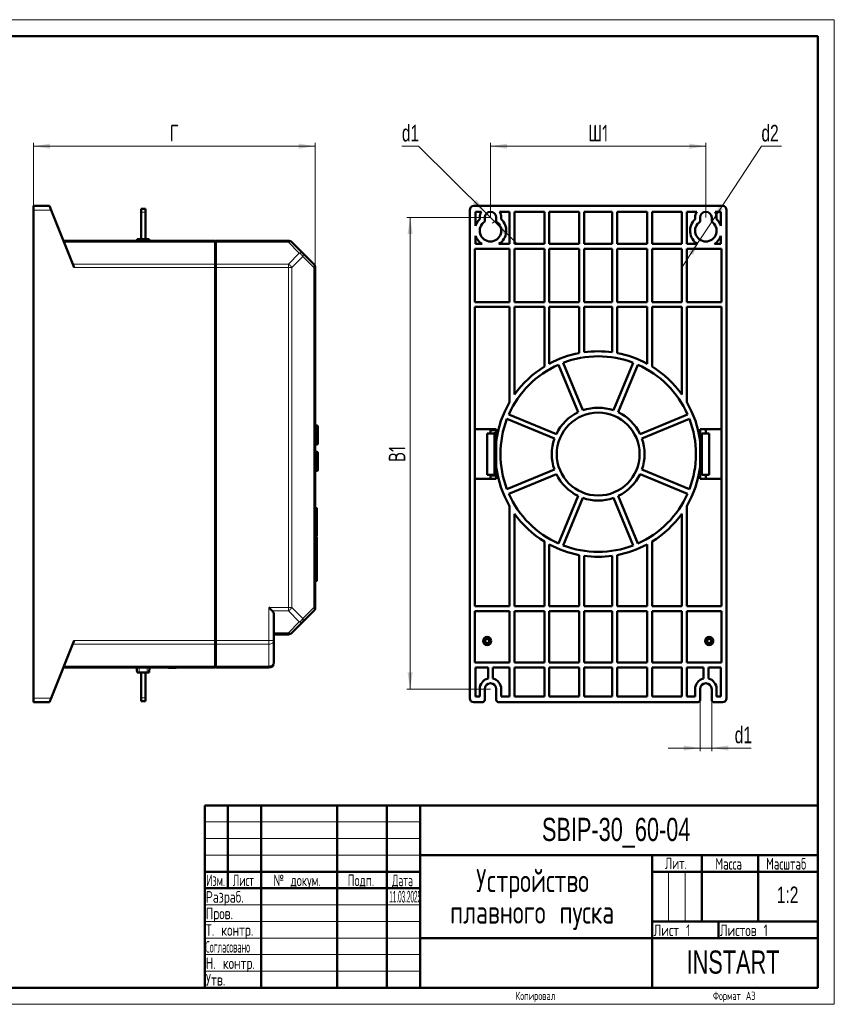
# Model space of a CAD drawing. Header units: millimetres. Extents: x 0 to 420, y 0 to 297.
# Tile 16 of 16: x 174 to 420, y 0 to 297. Entities that reach past the tile are written whole.
import ezdxf

# ---------------------------------------------------------------- set-up
doc = ezdxf.new("R2010")
doc.units = ezdxf.units.MM
doc.styles.add('SLDTEXTSTYLE0', font='TXT', dxfattribs={"width": 0.7, "bigfont": 'bigfont'})
doc.styles.add('SLDTEXTSTYLE1', font='TXT', dxfattribs={"width": 0.7})
doc.styles.add('SLDTEXTSTYLE2', font='TXT', dxfattribs={"width": 0.579176, "bigfont": 'bigfont'})
doc.styles.add('SLDTEXTSTYLE3', font='TXT', dxfattribs={"width": 0.646923, "bigfont": 'bigfont'})
doc.styles.add('SLDTEXTSTYLE4', font='TXT', dxfattribs={"width": 0.570891, "bigfont": 'bigfont'})
doc.styles.add('SLDTEXTSTYLE5', font='TXT', dxfattribs={"width": 0.585996, "bigfont": 'bigfont'})
doc.styles.add('SLDTEXTSTYLE6', font='TXT', dxfattribs={"width": 0.326651})
doc.styles.add('SLDTEXTSTYLE7', font='TXT', dxfattribs={"width": 0.485474, "bigfont": 'bigfont'})
doc.dimstyles.new('SLDDIMSTYLE0', dxfattribs={"dimtxt": 5, "dimasz": 5, "dimexe": 0, "dimexo": 0.0625, "dimgap": 1.25, "dimtad": 2, "dimdec": 1, "dimlfac": 2, "dimrnd": 1e-09, "dimzin": 12, "dimdsep": 46, "dimtxsty": 'SLDTEXTSTYLE1', "dimsah": 1, "dimcen": 0.09, "dimadec": 0, "dimazin": 3, "dimtfac": 1, "dimtdec": 3, "dimtofl": 0, "dimtmove": 0, "dimatfit": 3, "dimfxl": 0, "dimfrac": 2, "dimtolj": 1, "dimtzin": 12, "dimarcsym": 0})
doc.dimstyles.new('SLDDIMSTYLE1', dxfattribs={"dimtxt": 5, "dimasz": 5, "dimexe": 0, "dimexo": 0.0625, "dimgap": 1.25, "dimtad": 0, "dimtih": 1, "dimtoh": 1, "dimdec": 1, "dimlfac": 2, "dimrnd": 1e-09, "dimzin": 12, "dimdsep": 46, "dimtxsty": 'SLDTEXTSTYLE1', "dimsah": 1, "dimcen": 0, "dimadec": 0, "dimazin": 3, "dimtfac": 1, "dimtdec": 3, "dimtmove": 0, "dimatfit": 3, "dimfxl": 0, "dimfrac": 2, "dimtolj": 1, "dimtzin": 12, "dimarcsym": 0})
doc.dimstyles.new('SLDDIMSTYLE2', dxfattribs={"dimtxt": 5, "dimasz": 5, "dimexe": 0, "dimexo": 0.0625, "dimgap": 1.25, "dimtad": 0, "dimtih": 1, "dimtoh": 1, "dimdec": 1, "dimlfac": 2, "dimrnd": 1e-09, "dimzin": 12, "dimdsep": 46, "dimtxsty": 'SLDTEXTSTYLE1', "dimsah": 1, "dimcen": 0, "dimadec": 0, "dimazin": 3, "dimtfac": 1, "dimtdec": 3, "dimtmove": 0, "dimatfit": 3, "dimfxl": 0, "dimfrac": 2, "dimtolj": 1, "dimtzin": 12, "dimarcsym": 0})
doc.dimstyles.new('SLDDIMSTYLE3', dxfattribs={"dimtxt": 5, "dimasz": 5, "dimexe": 0, "dimexo": 0.0625, "dimgap": 1.25, "dimtad": 2, "dimdec": 1, "dimlfac": 2, "dimrnd": 1e-09, "dimzin": 12, "dimdsep": 46, "dimtxsty": 'SLDTEXTSTYLE1', "dimsah": 1, "dimcen": 0.09, "dimadec": 0, "dimazin": 3, "dimtfac": 1, "dimtdec": 3, "dimtmove": 0, "dimatfit": 0, "dimfxl": 0, "dimfrac": 2, "dimtolj": 1, "dimtzin": 12, "dimarcsym": 0})

# ---------------------------------------------------------------- blocks, each defined once
blk = doc.blocks.new('SW_NOTE_0')
at = {"color": 0, "linetype": 'Continuous', "lineweight": 0, "char_height": 7, "attachment_point": 2, "style": 'SLDTEXTSTYLE0'}
for s, insert in [('Уcтройство', (21.44, 9)), ('плавного пуска', (21.31, -0.5))]:
    blk.add_mtext(s, dxfattribs=dict(at, insert=insert))
blk = doc.blocks.new('_D_2')
at = {"color": 7, "linetype": 'Continuous', "lineweight": 0}
for p, q in [((178.35, 240.85), (178.35, 259.84)), ((178.35, 258.84), (263.35, 258.84)), ((263.35, 222.23), (263.35, 259.84))]:
    blk.add_line(p, q, dxfattribs=at)
at = {"color": 7, "linetype": 'Continuous', "lineweight": 18}
for points in [[(178.35, 258.84), (183.35, 258.07), (183.35, 259.61)], [(263.35, 258.84), (258.35, 259.61), (258.35, 258.07)]]:
    blk.add_solid(points, dxfattribs=at)
at = {"color": 7, "linetype": 'Continuous', "lineweight": 18, "insert": (219.43, 265.29), "char_height": 5, "attachment_point": 1, "style": 'SLDTEXTSTYLE0'}
blk.add_mtext('Г', dxfattribs=at)
blk = doc.blocks.new('_D_3')
at = {"color": 7, "linetype": 'Continuous', "lineweight": 0}
for p, q in [((294.47, 258.84), (289.5, 258.84)), ((314.99, 238.57), (294.47, 258.84)), ((317.48, 236.11), (314.99, 238.57)), ((317.48, 236.11), (324.32, 229.35))]:
    blk.add_line(p, q, dxfattribs=at)
at = {"color": 7, "linetype": 'Continuous', "lineweight": 18}
blk.add_arc((316.24, 237.34), 1.75, 285.6064, 359.6726, dxfattribs=at)
for points in [[(314.99, 238.57), (311.98, 242.63), (310.89, 241.54)], [(317.48, 236.11), (320.5, 232.05), (321.58, 233.15)]]:
    blk.add_solid(points, dxfattribs=at)
at = {"color": 7, "linetype": 'Continuous', "lineweight": 18, "insert": (289.5, 265.29), "char_height": 5, "attachment_point": 1, "style": 'SLDTEXTSTYLE1'}
blk.add_mtext('d1', dxfattribs=at)
blk = doc.blocks.new('_D_4')
at = {"color": 7, "linetype": 'Continuous', "lineweight": 0}
for p, q in [((383.02, 236.06), (398, 258.84)), ((398, 258.84), (404.05, 258.84)), ((379.45, 230.63), (383.02, 236.06)), ((379.45, 230.63), (374.17, 222.59))]:
    blk.add_line(p, q, dxfattribs=at)
at = {"color": 7, "linetype": 'Continuous', "lineweight": 18}
for points in [[(383.02, 236.06), (386.41, 239.81), (385.13, 240.66)], [(379.45, 230.63), (376.06, 226.87), (377.35, 226.03)]]:
    blk.add_solid(points, dxfattribs=at)
at = {"color": 7, "linetype": 'Continuous', "lineweight": 18, "insert": (398, 265.29), "char_height": 5, "attachment_point": 1, "style": 'SLDTEXTSTYLE1'}
blk.add_mtext('d2', dxfattribs=at)
blk = doc.blocks.new('_D_5')
at = {"color": 7, "linetype": 'Continuous', "lineweight": 0}
for p, q in [((316.24, 237.35), (316.24, 259.84)), ((316.24, 258.84), (381.24, 258.84)), ((381.24, 237.35), (381.24, 259.84))]:
    blk.add_line(p, q, dxfattribs=at)
at = {"color": 7, "linetype": 'Continuous', "lineweight": 18}
for points in [[(316.24, 258.84), (321.24, 258.07), (321.24, 259.61)], [(381.24, 258.84), (376.24, 259.61), (376.24, 258.07)]]:
    blk.add_solid(points, dxfattribs=at)
at = {"color": 7, "linetype": 'Continuous', "lineweight": 18, "insert": (345.72, 265.29), "char_height": 5, "attachment_point": 1, "style": 'SLDTEXTSTYLE0'}
blk.add_mtext('Ш1', dxfattribs=at)
blk = doc.blocks.new('_D_6')
at = {"color": 7, "linetype": 'Continuous', "lineweight": 0}
for p, q in [((316.23, 237.34), (290.99, 237.34)), ((291.99, 237.34), (291.99, 95.09)), ((316.23, 95.09), (290.99, 95.09))]:
    blk.add_line(p, q, dxfattribs=at)
at = {"color": 7, "linetype": 'Continuous', "lineweight": 18}
for points in [[(291.99, 237.34), (291.22, 232.34), (292.75, 232.34)], [(291.99, 95.09), (292.75, 100.09), (291.22, 100.09)]]:
    blk.add_solid(points, dxfattribs=at)
at = {"color": 7, "linetype": 'Continuous', "lineweight": 18, "insert": (285.54, 163.55), "char_height": 5, "attachment_point": 1, "rotation": 90, "style": 'SLDTEXTSTYLE0'}
blk.add_mtext('В1', dxfattribs=at)
blk = doc.blocks.new('_D_7')
at = {"color": 7, "linetype": 'Continuous', "lineweight": 0}
for p, q in [((379.49, 91.83), (379.49, 76.31)), ((382.99, 91.83), (382.99, 76.31)), ((379.49, 77.31), (369.87, 77.31)), ((379.49, 77.31), (382.99, 77.31)), ((382.99, 77.31), (394.91, 77.31))]:
    blk.add_line(p, q, dxfattribs=at)
at = {"color": 7, "linetype": 'Continuous', "lineweight": 18}
for points in [[(379.49, 77.31), (374.49, 78.08), (374.49, 76.54)], [(382.99, 77.31), (387.99, 76.54), (387.99, 78.08)]]:
    blk.add_solid(points, dxfattribs=at)
at = {"color": 7, "linetype": 'Continuous', "lineweight": 18, "insert": (389.94, 83.75), "char_height": 5, "attachment_point": 1, "style": 'SLDTEXTSTYLE1'}
blk.add_mtext('d1', dxfattribs=at)

msp = doc.modelspace()

# ---------------------------------------------------------------- linework, layer by layer
at = {"color": 7, "linetype": 'Continuous', "lineweight": 18}
for p, q in [((0, 297), (420, 297)), ((420, 297), (420, 0)), ((230, 55), (295, 55)), ((230, 50), (295, 50)), ((230, 45), (295, 45)), ((370, 40), (370, 25)), ((375, 40), (375, 25)), ((230, 30), (295, 30)), ((230, 25), (295, 25)), ((230, 20), (295, 20)), ((230, 15), (295, 15)), ((230, 10), (295, 10)), ((0, 0), (420, 0))]:
    msp.add_line(p, q, dxfattribs=at)
at = {"color": 7, "linetype": 'Continuous', "lineweight": 50}
for p, q in [((415, 292), (20, 292)), ((415, 5), (415, 292)), ((178.353, 240.842), (183.103, 240.842)), ((178.353, 239.592), (178.353, 240.842)), ((183.609, 239.592), (183.103, 240.842)), ((386.237, 240.842), (311.237, 240.842)), ((178.353, 92.342), (178.353, 239.592)), ((190.64, 222.22), (183.609, 239.592)), ((212.103, 239.967), (210.853, 239.967)), ((210.853, 239.967), (210.853, 238.967)), ((210.853, 238.967), (210.853, 230.842)), ((212.103, 238.967), (212.103, 239.967)), ((212.103, 230.842), (212.103, 238.967)), ((309.987, 239.592), (309.987, 92.342)), ((311.737, 239.057), (313.476, 239.057)), ((311.737, 234.862), (311.737, 239.057)), ((318.997, 239.057), (321.987, 239.057)), ((321.987, 239.057), (321.987, 229.342)), ((323.487, 229.342), (323.487, 239.057)), ((323.487, 239.057), (332.487, 239.057)), ((332.487, 239.057), (332.487, 229.342)), ((333.987, 229.342), (333.987, 239.057)), ((333.987, 239.057), (342.987, 239.057)), ((342.987, 239.057), (342.987, 229.342)), ((344.487, 229.342), (344.487, 239.057)), ((344.487, 239.057), (352.987, 239.057)), ((352.987, 239.057), (352.987, 229.342)), ((354.487, 229.342), (354.487, 239.057)), ((354.487, 239.057), (363.487, 239.057)), ((363.487, 239.057), (363.487, 229.342)), ((364.987, 239.057), (373.987, 239.057)), ((364.987, 229.342), (364.987, 239.057)), ((373.987, 239.057), (373.987, 229.342)), ((375.487, 229.342), (375.487, 239.057)), ((375.487, 239.057), (378.476, 239.057)), ((383.997, 239.057), (385.737, 239.057)), ((385.737, 239.057), (385.737, 234.862)), ((387.487, 92.342), (387.487, 239.592)), ((312.987, 237.342), (312.987, 236.806)), ((314.487, 236.08), (314.487, 237.342)), ((317.987, 237.342), (317.987, 236.08)), ((319.487, 236.806), (319.487, 237.342)), ((377.987, 237.342), (377.987, 236.806)), ((379.487, 236.08), (379.487, 237.342)), ((382.987, 237.342), (382.987, 236.08)), ((384.487, 236.806), (384.487, 237.342)), ((311.737, 229.342), (311.737, 231.821)), ((385.737, 231.821), (385.737, 229.342)), ((233.153, 230.342), (187.353, 230.342)), ((209.584, 230.842), (209.54, 230.342)), ((210.203, 230.842), (209.584, 230.842)), ((212.603, 230.842), (210.203, 230.842)), ((213.222, 230.842), (212.603, 230.842)), ((213.265, 230.342), (213.222, 230.842)), ((233.153, 230.342), (233.153, 229.902)), ((233.353, 230.142), (233.153, 230.142)), ((233.153, 229.902), (233.153, 223.281)), ((233.353, 230.342), (255.231, 230.342)), ((233.353, 229.902), (233.353, 223.281)), ((256.292, 229.902), (259.603, 226.592)), ((313.675, 229.342), (311.737, 229.342)), ((321.987, 229.342), (318.798, 229.342)), ((332.487, 229.342), (323.487, 229.342)), ((342.987, 229.342), (333.987, 229.342)), ((352.987, 229.342), (344.487, 229.342)), ((363.487, 229.342), (354.487, 229.342)), ((373.987, 229.342), (364.987, 229.342)), ((378.675, 229.342), (375.487, 229.342)), ((385.737, 229.342), (383.798, 229.342)), ((259.603, 226.592), (262.913, 223.281)), ((311.487, 211.842), (311.487, 227.842)), ((311.487, 227.842), (321.987, 227.842)), ((321.987, 227.842), (321.987, 211.842)), ((323.487, 227.842), (332.487, 227.842)), ((323.487, 211.842), (323.487, 227.842)), ((332.487, 227.842), (332.487, 211.842)), ((333.987, 211.842), (333.987, 227.842)), ((333.987, 227.842), (342.987, 227.842)), ((342.987, 227.842), (342.987, 211.842)), ((344.487, 211.842), (344.487, 227.842)), ((344.487, 227.842), (352.987, 227.842)), ((352.987, 227.842), (352.987, 211.842)), ((354.487, 211.842), (354.487, 227.842)), ((354.487, 227.842), (363.487, 227.842)), ((363.487, 227.842), (363.487, 211.842)), ((364.987, 211.842), (364.987, 227.842)), ((364.987, 227.842), (373.987, 227.842)), ((373.987, 227.842), (373.987, 211.842)), ((375.487, 227.842), (385.987, 227.842)), ((375.487, 211.842), (375.487, 227.842)), ((385.987, 227.842), (385.987, 211.842)), ((233.153, 223.281), (233.153, 222.22)), ((233.353, 223.139), (233.353, 222.22)), ((233.153, 109.713), (233.153, 222.22)), ((233.353, 222.22), (233.353, 109.713)), ((263.353, 222.22), (263.353, 119.713)), ((263.358, 212.117), (263.353, 212.117)), ((321.987, 211.842), (311.487, 211.842)), ((332.487, 211.842), (323.487, 211.842)), ((342.987, 211.842), (333.987, 211.842)), ((352.987, 211.842), (344.487, 211.842)), ((363.487, 211.842), (354.487, 211.842)), ((373.987, 211.842), (364.987, 211.842)), ((385.987, 211.842), (375.487, 211.842)), ((263.353, 208.681), (263.358, 208.681)), ((263.358, 209.742), (263.358, 208.681)), ((311.487, 120.092), (311.487, 210.342)), ((311.487, 210.342), (321.987, 210.342)), ((321.987, 210.342), (321.987, 181.633)), ((323.487, 183.951), (323.487, 210.342)), ((323.487, 210.342), (332.487, 210.342)), ((332.487, 210.342), (332.487, 192.366)), ((333.987, 193.233), (333.987, 210.342)), ((333.987, 210.342), (342.987, 210.342)), ((342.987, 210.342), (342.987, 196.429)), ((344.487, 210.342), (352.987, 210.342)), ((344.487, 196.674), (344.487, 210.342)), ((352.987, 210.342), (352.987, 196.674)), ((354.487, 196.429), (354.487, 210.342)), ((354.487, 210.342), (363.487, 210.342)), ((363.487, 210.342), (363.487, 193.233)), ((364.987, 210.342), (373.987, 210.342)), ((364.987, 192.366), (364.987, 210.342)), ((373.987, 210.342), (373.987, 183.951)), ((375.487, 181.633), (375.487, 210.342)), ((375.487, 210.342), (385.987, 210.342)), ((385.987, 120.092), (385.987, 210.342)), ((263.358, 201.942), (263.353, 201.942)), ((263.358, 201.942), (263.358, 200.942)), ((263.358, 200.942), (263.358, 191.345)), ((344.08, 179.169), (338.144, 193.499)), ((359.329, 193.499), (353.394, 179.169)), ((263.358, 190.994), (263.358, 186.942)), ((336.758, 192.925), (342.694, 178.595)), ((354.78, 178.595), (360.715, 192.925)), ((263.353, 185.942), (263.358, 185.942)), ((263.358, 186.942), (263.358, 185.942)), ((321.204, 176.559), (335.534, 170.624)), ((336.108, 172.009), (321.778, 177.945)), ((375.695, 177.945), (361.365, 172.009)), ((361.939, 170.624), (376.269, 176.559)), ((263.866, 174.61), (263.353, 174.637)), ((317.987, 173.467), (311.487, 173.467)), ((316.237, 173.467), (316.237, 172.217)), ((317.604, 173.192), (316.237, 173.192)), ((316.237, 172.277), (316.307, 172.277)), ((316.247, 172.217), (316.307, 172.277)), ((316.307, 172.277), (316.307, 172.217)), ((317.257, 172.217), (317.257, 172.277)), ((317.317, 172.217), (317.257, 172.277)), ((317.257, 172.277), (317.577, 172.277)), ((317.502, 172.202), (317.577, 172.277)), ((317.577, 172.277), (317.577, 171.957)), ((317.604, 173.467), (317.604, 173.192)), ((317.727, 173.192), (317.604, 173.192)), ((317.727, 173.192), (317.727, 173.467)), ((317.727, 173.192), (317.987, 173.192)), ((317.987, 169.896), (317.987, 173.467)), ((379.487, 173.467), (385.987, 173.467)), ((379.487, 169.896), (379.487, 173.467)), ((381.237, 173.467), (381.237, 172.217)), ((264.103, 172.142), (264.153, 172.142)), ((264.103, 171.242), (264.153, 171.242)), ((315.237, 159.717), (315.237, 172.217)), ((315.237, 172.217), (317.487, 172.217)), ((317.487, 159.717), (317.487, 172.217)), ((317.502, 172.202), (317.487, 172.202)), ((317.487, 172.032), (317.502, 172.032)), ((317.577, 171.957), (317.487, 171.957)), ((317.987, 171.007), (317.487, 171.007)), ((317.487, 170.667), (317.987, 170.667)), ((317.502, 172.032), (317.502, 172.202)), ((317.577, 171.957), (317.502, 172.032)), ((317.987, 162.037), (317.987, 169.896)), ((379.487, 162.038), (379.487, 169.896)), ((379.987, 172.217), (382.237, 172.217)), ((379.987, 159.717), (379.987, 172.217)), ((382.237, 159.717), (382.237, 172.217)), ((263.353, 168.846), (263.866, 168.873)), ((263.866, 166.61), (263.353, 166.637)), ((317.604, 167.967), (317.487, 167.967)), ((317.604, 167.592), (317.487, 167.592)), ((317.487, 166.677), (317.577, 166.677)), ((317.502, 166.602), (317.487, 166.602)), ((317.487, 166.432), (317.502, 166.432)), ((317.577, 166.357), (317.487, 166.357)), ((317.502, 166.602), (317.577, 166.677)), ((317.502, 166.432), (317.502, 166.602)), ((317.577, 166.357), (317.502, 166.432)), ((317.577, 166.677), (317.577, 166.357)), ((317.604, 167.967), (317.604, 167.592)), ((317.727, 167.967), (317.604, 167.967)), ((317.727, 167.592), (317.604, 167.592)), ((317.727, 167.592), (317.727, 167.967)), ((317.727, 167.967), (317.987, 167.967)), ((317.727, 167.592), (317.987, 167.592)), ((317.987, 165.407), (317.487, 165.407)), ((317.487, 165.067), (317.987, 165.067)), ((263.353, 160.846), (263.866, 160.873)), ((317.604, 162.367), (317.487, 162.367)), ((317.604, 161.992), (317.487, 161.992)), ((317.487, 161.077), (317.577, 161.077)), ((317.502, 161.002), (317.487, 161.002)), ((317.487, 160.832), (317.502, 160.832)), ((317.577, 160.757), (317.487, 160.757)), ((317.502, 161.002), (317.577, 161.077)), ((317.502, 160.832), (317.502, 161.002)), ((317.577, 160.757), (317.502, 160.832)), ((317.577, 161.077), (317.577, 160.757)), ((317.604, 162.367), (317.604, 161.992)), ((317.727, 162.367), (317.604, 162.367)), ((317.727, 161.992), (317.604, 161.992)), ((317.727, 161.992), (317.727, 162.367)), ((317.727, 162.367), (317.987, 162.367)), ((317.727, 161.992), (317.987, 161.992)), ((317.987, 158.467), (317.987, 162.037)), ((335.534, 161.31), (321.204, 155.374)), ((376.269, 155.374), (361.939, 161.31)), ((379.487, 158.467), (379.487, 162.038)), ((263.358, 159.302), (263.353, 159.302)), ((263.358, 159.302), (263.358, 158.242)), ((311.487, 158.467), (317.987, 158.467)), ((315.237, 159.717), (317.487, 159.717)), ((316.237, 159.717), (316.237, 158.467)), ((316.237, 159.467), (317.987, 159.467)), ((317.987, 159.807), (317.487, 159.807)), ((321.778, 153.988), (336.108, 159.924)), ((361.365, 159.924), (375.695, 153.988)), ((385.987, 158.467), (379.487, 158.467)), ((379.987, 159.717), (382.237, 159.717)), ((381.237, 159.717), (381.237, 158.467)), ((263.353, 155.867), (263.358, 155.867)), ((342.694, 153.338), (336.758, 139.008)), ((338.144, 138.434), (344.08, 152.764)), ((353.394, 152.764), (359.329, 138.434)), ((360.715, 139.008), (354.78, 153.338)), ((263.853, 149.67), (263.353, 149.67)), ((321.987, 150.3), (321.987, 120.092)), ((375.487, 120.092), (375.487, 150.3)), ((323.487, 120.092), (323.487, 147.982)), ((373.987, 147.982), (373.987, 120.092)), ((263.853, 141.042), (263.353, 141.042)), ((332.487, 139.567), (332.487, 120.092)), ((333.987, 120.092), (333.987, 138.701)), ((363.487, 138.701), (363.487, 120.092)), ((364.987, 120.092), (364.987, 139.567)), ((342.987, 135.504), (342.987, 120.092)), ((344.487, 120.092), (344.487, 135.259)), ((352.987, 135.259), (352.987, 120.092)), ((354.487, 120.092), (354.487, 135.504)), ((263.853, 133.429), (263.353, 133.429)), ((263.353, 127.761), (263.853, 127.761)), ((321.987, 120.092), (311.487, 120.092)), ((332.487, 120.092), (323.487, 120.092)), ((342.987, 120.092), (333.987, 120.092)), ((352.987, 120.092), (344.487, 120.092)), ((363.487, 120.092), (354.487, 120.092)), ((373.987, 120.092), (364.987, 120.092)), ((385.987, 120.092), (375.487, 120.092)), ((250.853, 117.592), (250.853, 109.713)), ((262.913, 118.652), (259.603, 115.342)), ((311.487, 103.092), (311.487, 118.592)), ((311.487, 118.592), (321.987, 118.592)), ((321.987, 118.592), (321.987, 103.092)), ((323.487, 103.092), (323.487, 118.592)), ((323.487, 118.592), (332.487, 118.592)), ((332.487, 118.592), (332.487, 103.092)), ((333.987, 103.092), (333.987, 118.592)), ((333.987, 118.592), (342.987, 118.592)), ((342.987, 118.592), (342.987, 103.092)), ((344.487, 118.592), (352.987, 118.592)), ((344.487, 103.092), (344.487, 118.592)), ((352.987, 118.592), (352.987, 103.092)), ((354.487, 118.592), (363.487, 118.592)), ((354.487, 103.092), (354.487, 118.592)), ((363.487, 118.592), (363.487, 103.092)), ((364.987, 103.092), (364.987, 118.592)), ((364.987, 118.592), (373.987, 118.592)), ((373.987, 118.592), (373.987, 103.092)), ((375.487, 103.092), (375.487, 118.592)), ((375.487, 118.592), (385.987, 118.592)), ((385.987, 118.592), (385.987, 103.092)), ((259.603, 115.342), (256.292, 112.031)), ((255.231, 111.592), (250.853, 111.592)), ((183.609, 92.342), (190.64, 109.713)), ((233.153, 109.713), (233.153, 108.652)), ((233.153, 108.652), (233.153, 102.031)), ((233.353, 109.713), (233.353, 108.794)), ((233.353, 102.031), (233.353, 108.652)), ((250.853, 109.713), (250.853, 103.092)), ((233.153, 101.592), (187.353, 101.592)), ((209.453, 101.592), (209.584, 100.092)), ((213.222, 100.092), (213.353, 101.592)), ((217.301, 101.592), (217.301, 101.542)), ((219.051, 101.542), (221.353, 101.542)), ((221.353, 101.592), (221.353, 101.542)), ((233.153, 102.031), (233.153, 101.592)), ((233.353, 101.792), (233.153, 101.792)), ((233.353, 101.592), (249.353, 101.592)), ((321.987, 103.092), (311.487, 103.092)), ((311.737, 92.876), (311.737, 101.592)), ((311.737, 101.592), (315.487, 101.592)), ((315.487, 101.592), (315.487, 98.254)), ((316.987, 98.254), (316.987, 101.592)), ((316.987, 101.592), (321.987, 101.592)), ((321.987, 101.592), (321.987, 92.876)), ((332.487, 103.092), (323.487, 103.092)), ((323.487, 92.876), (323.487, 101.592)), ((323.487, 101.592), (332.487, 101.592)), ((332.487, 101.592), (332.487, 92.876)), ((342.987, 103.092), (333.987, 103.092)), ((333.987, 92.876), (333.987, 101.592)), ((333.987, 101.592), (342.987, 101.592)), ((342.987, 101.592), (342.987, 92.876)), ((352.987, 103.092), (344.487, 103.092)), ((344.487, 92.876), (344.487, 101.592)), ((344.487, 101.592), (352.987, 101.592)), ((352.987, 101.592), (352.987, 92.876)), ((363.487, 103.092), (354.487, 103.092)), ((354.487, 101.592), (363.487, 101.592)), ((354.487, 92.876), (354.487, 101.592)), ((363.487, 101.592), (363.487, 92.876)), ((373.987, 103.092), (364.987, 103.092)), ((364.987, 101.592), (373.987, 101.592)), ((364.987, 92.876), (364.987, 101.592)), ((373.987, 101.592), (373.987, 92.876)), ((385.987, 103.092), (375.487, 103.092)), ((375.487, 101.592), (380.487, 101.592)), ((375.487, 92.876), (375.487, 101.592)), ((380.487, 101.592), (380.487, 98.254)), ((381.987, 101.592), (385.737, 101.592)), ((381.987, 98.254), (381.987, 101.592)), ((385.737, 101.592), (385.737, 92.876)), ((209.584, 100.092), (210.203, 100.092)), ((210.203, 100.092), (212.603, 100.092)), ((210.853, 100.092), (210.853, 92.467)), ((212.103, 100.092), (212.103, 92.467)), ((212.603, 100.092), (213.222, 100.092)), ((312.987, 95.092), (312.987, 92.876)), ((314.487, 91.842), (314.487, 95.092)), ((317.987, 95.092), (317.987, 91.842)), ((319.487, 92.876), (319.487, 95.092)), ((377.987, 95.092), (377.987, 92.876)), ((379.487, 91.842), (379.487, 95.092)), ((382.987, 95.092), (382.987, 91.842)), ((384.487, 92.876), (384.487, 95.092)), ((178.353, 91.092), (178.353, 92.342)), ((183.103, 91.092), (183.609, 92.342)), ((210.853, 92.467), (210.853, 91.467)), ((212.103, 92.467), (212.103, 91.467)), ((312.987, 92.876), (311.737, 92.876)), ((321.987, 92.876), (319.487, 92.876)), ((332.487, 92.876), (323.487, 92.876)), ((342.987, 92.876), (333.987, 92.876)), ((352.987, 92.876), (344.487, 92.876)), ((363.487, 92.876), (354.487, 92.876)), ((373.987, 92.876), (364.987, 92.876)), ((377.987, 92.876), (375.487, 92.876)), ((385.737, 92.876), (384.487, 92.876)), ((178.353, 91.092), (183.103, 91.092)), ((212.103, 91.467), (210.853, 91.467)), ((311.237, 91.092), (313.737, 91.092)), ((318.737, 91.092), (378.737, 91.092)), ((383.737, 91.092), (386.237, 91.092)), ((230, 60), (415, 60)), ((230, 60), (230, 5)), ((237, 35), (237, 60)), ((247, 60), (247, 5)), ((270, 60), (270, 5)), ((285, 60), (285, 5)), ((295, 60), (295, 5)), ((295, 45), (415, 45)), ((365, 45), (365, 5)), ((380, 45), (380, 25)), ((397, 45), (397, 25)), ((230, 40), (295, 40)), ((365, 40), (415, 40)), ((230, 35), (295, 35)), ((365, 25), (415, 25)), ((385, 25), (385, 20)), ((295, 20), (415, 20)), ((20, 5), (415, 5))]:
    msp.add_line(p, q, dxfattribs=at)
at = {"color": 9, "linetype": 'Continuous', "lineweight": 18}
for p, q in [((178.353, 239.592), (183.609, 239.592)), ((212.103, 238.967), (210.853, 238.967)), ((233.153, 229.902), (187.531, 229.902)), ((210.203, 230.342), (210.203, 230.842)), ((212.603, 230.342), (212.603, 230.842)), ((233.353, 229.761), (233.153, 229.761)), ((255.231, 229.902), (233.353, 229.902)), ((255.231, 229.902), (258.542, 226.592)), ((258.542, 226.592), (255.231, 223.281)), ((233.153, 223.281), (190.211, 223.281)), ((233.353, 223.139), (233.153, 223.139)), ((233.353, 223.281), (255.231, 223.281)), ((259.603, 225.531), (256.292, 222.22)), ((262.913, 222.22), (259.603, 225.531)), ((233.153, 222.22), (190.64, 222.22)), ((233.353, 222.22), (233.153, 222.22)), ((255.231, 222.22), (233.353, 222.22)), ((255.231, 222.22), (255.231, 119.713)), ((256.292, 222.22), (255.231, 222.22)), ((256.292, 222.22), (256.292, 119.713)), ((262.913, 222.22), (262.913, 119.713)), ((263.353, 209.742), (263.358, 209.742)), ((263.353, 200.942), (263.358, 200.942)), ((263.358, 186.942), (263.353, 186.942)), ((263.866, 168.873), (263.866, 174.61)), ((263.866, 163.742), (263.866, 166.61)), ((263.866, 160.873), (263.866, 163.742)), ((263.358, 158.242), (263.353, 158.242)), ((263.853, 130.047), (263.353, 130.047)), ((249.353, 119.713), (255.231, 119.713)), ((249.353, 109.713), (249.353, 119.713)), ((255.231, 119.713), (256.292, 119.713)), ((256.292, 119.713), (259.603, 116.402)), ((259.603, 116.402), (262.913, 119.713)), ((255.231, 118.652), (250.413, 118.652)), ((255.231, 118.652), (258.542, 115.342)), ((258.542, 115.342), (255.231, 112.031)), ((255.231, 112.031), (250.853, 112.031)), ((190.211, 108.652), (233.153, 108.652)), ((190.64, 109.713), (233.153, 109.713)), ((233.353, 109.713), (233.153, 109.713)), ((233.153, 108.794), (233.353, 108.794)), ((233.353, 109.713), (249.353, 109.713)), ((233.353, 108.652), (249.353, 108.652)), ((249.353, 109.713), (250.853, 109.713)), ((249.353, 108.652), (249.353, 102.031)), ((187.531, 102.031), (233.153, 102.031)), ((210.203, 101.592), (210.203, 100.092)), ((212.603, 101.592), (212.603, 100.092)), ((219.051, 101.592), (219.051, 101.542)), ((233.353, 102.172), (233.153, 102.172)), ((233.353, 102.031), (249.353, 102.031)), ((178.353, 92.342), (183.609, 92.342)), ((212.103, 92.467), (210.853, 92.467))]:
    msp.add_line(p, q, dxfattribs=at)
at = {"color": 7, "linetype": 'Continuous', "lineweight": 50}
for centre, radius in [((348.737, 165.967), 12.5), ((315.237, 109.592), 1.25), ((315.237, 109.592), 1.125), ((315.237, 109.592), 1), ((315.237, 109.592), 0.775), ((315.237, 109.592), 0.625), ((382.237, 109.592), 1.25), ((382.237, 109.592), 1.125), ((382.237, 109.592), 1), ((382.237, 109.592), 0.775), ((382.237, 109.592), 0.625)]:
    msp.add_circle(centre, radius, dxfattribs=at)
for centre, radius, start, end in [((311.237, 239.592), 1.25, 90, 180), ((386.237, 239.592), 1.25, 0, 90), ((316.237, 237.342), 3.25, 148.14869, 180), ((316.237, 237.342), 1.75, 0, 180), ((316.237, 237.342), 3.25, 0, 31.85131), ((381.237, 237.342), 3.25, 148.14869, 180), ((381.237, 237.342), 1.75, 0, 180), ((381.237, 237.342), 3.25, 0, 31.85131), ((316.237, 233.342), 4.75, 133.17355, 161.32828), ((316.237, 233.342), 3.25, 122.57897, 57.42103), ((316.237, 233.342), 4.75, 302.6369, 46.82645), ((381.237, 233.342), 4.75, 133.17355, 237.3631), ((381.237, 233.342), 3.25, 122.57897, 57.42103), ((381.237, 233.342), 4.75, 18.67172, 46.82645), ((316.237, 233.342), 4.75, 198.67172, 237.3631), ((381.237, 233.342), 4.75, 302.6369, 341.32828), ((255.231, 228.842), 1.5, 45, 90), ((261.853, 222.22), 1.5, 0, 45), ((348.737, 165.967), 31, 100.68934, 118.41187), ((348.737, 165.967), 31, 82.12011, 97.87988), ((348.737, 165.967), 31, 61.58813, 79.31065), ((348.737, 165.967), 29.5, 68.95683, 111.04317), ((348.737, 165.967), 29.5, 113.95683, 156.04317), ((348.737, 165.967), 31, 121.61397, 144.53954), ((348.737, 165.967), 29.5, 23.95683, 66.04317), ((348.737, 165.967), 31, 35.46045, 58.38603), ((348.737, 165.967), 31, 149.64413, 172.71852), ((348.737, 165.967), 31, 7.28146, 30.35586), ((348.737, 165.967), 14, 115.57089, 154.42911), ((348.737, 165.967), 14, 70.57089, 109.42911), ((348.737, 165.967), 14, 25.57089, 64.42911), ((348.737, 165.967), 29.5, 158.95683, 201.04317), ((348.737, 165.967), 29.5, 338.95683, 21.04317), ((263.853, 174.36), 0.25, 0, 87), ((348.737, 165.967), 14, 160.57089, 199.42911), ((348.737, 165.967), 14, 340.57089, 19.42911), ((263.853, 169.123), 0.25, 273, 0), ((263.853, 166.36), 0.25, 0, 87), ((379.737, 168.842), 0.375, 48.18951, 131.81014), ((379.737, 168.842), 0.375, 228.18986, 311.81049), ((263.853, 161.123), 0.25, 273, 0), ((348.737, 165.967), 31, 187.28148, 210.35587), ((348.737, 165.967), 31, 329.64414, 352.71854), ((348.737, 165.967), 14, 205.57089, 244.42911), ((348.737, 165.967), 14, 295.57089, 334.42911), ((348.737, 165.967), 29.5, 203.95683, 246.04317), ((348.737, 165.967), 14, 250.57089, 289.42911), ((348.737, 165.967), 29.5, 293.95683, 336.04317), ((348.737, 165.967), 31, 215.46046, 238.38603), ((348.737, 165.967), 31, 301.61397, 324.53955), ((348.737, 165.967), 31, 241.58813, 259.31066), ((348.737, 165.967), 29.5, 248.95683, 291.04317), ((348.737, 165.967), 31, 280.68935, 298.41187), ((348.737, 165.967), 31, 262.12012, 277.87989), ((261.853, 119.713), 1.5, 315, 360), ((255.231, 113.092), 1.5, 270, 315.00001), ((249.353, 103.092), 1.5, 270, 360), ((316.237, 95.092), 3.25, 103.34236, 180), ((316.237, 95.092), 3.25, 0, 76.65764), ((381.237, 95.092), 3.25, 103.34236, 180), ((381.237, 95.092), 3.25, 0, 76.65764), ((316.237, 95.092), 1.75, 0, 180), ((381.237, 95.092), 1.75, 0, 180), ((311.237, 92.342), 1.25, 180, 270), ((386.237, 92.342), 1.25, 270, 0), ((313.737, 91.842), 0.75, 270, 0), ((318.737, 91.842), 0.75, 180, 270), ((378.737, 91.842), 0.75, 270, 0), ((383.737, 91.842), 0.75, 180, 270)]:
    msp.add_arc(centre, radius, start, end, dxfattribs=at)
at = {"color": 9, "linetype": 'Continuous', "lineweight": 18}
for centre, radius, start, end in [((258.841, 226.061), 0.928, 325.14306, 34.85694), ((257.413, 117.531), 2.463, 297.27378, 332.72622)]:
    msp.add_arc(centre, radius, start, end, dxfattribs=at)
at = {"color": 7, "linetype": 'Continuous', "lineweight": 50}
for points in [[(233.353, 229.902), (233.353, 229.968), (233.353, 230.099), (233.353, 230.235), (233.353, 230.325), (233.353, 230.336), (233.353, 230.342)], [(233.353, 223.281), (233.353, 223.207), (233.353, 223.061), (233.353, 222.797), (233.353, 222.515), (233.353, 222.318), (233.353, 222.22)], [(233.353, 109.713), (233.353, 109.615), (233.353, 109.418), (233.353, 109.136), (233.353, 108.872), (233.353, 108.726), (233.353, 108.652)], [(233.353, 101.592), (233.353, 101.597), (233.353, 101.608), (233.353, 101.698), (233.353, 101.834), (233.353, 101.965), (233.353, 102.031)]]:
    msp.add_open_spline(points, degree=3, dxfattribs=at)
at = {"color": 9, "linetype": 'Continuous', "lineweight": 18}
for points in [[(255.231, 229.902), (255.231, 229.968), (255.231, 230.099), (255.231, 230.235), (255.231, 230.325), (255.231, 230.336), (255.231, 230.342)], [(256.292, 229.902), (256.232, 229.949), (256.111, 230.042), (255.85, 230.079), (255.552, 230.042), (255.338, 229.949), (255.231, 229.902)], [(258.542, 226.592), (258.649, 226.638), (258.863, 226.731), (259.161, 226.768), (259.421, 226.731), (259.542, 226.638), (259.603, 226.592)], [(259.603, 225.531), (259.542, 225.638), (259.421, 225.852), (259.161, 226.149), (258.863, 226.41), (258.649, 226.531), (258.542, 226.592)], [(255.231, 222.22), (255.231, 222.318), (255.231, 222.515), (255.231, 222.797), (255.231, 223.061), (255.231, 223.207), (255.231, 223.281)], [(255.231, 223.281), (255.338, 223.22), (255.552, 223.099), (255.85, 222.839), (256.111, 222.541), (256.232, 222.327), (256.292, 222.22)], [(262.913, 222.22), (262.96, 222.327), (263.053, 222.541), (263.09, 222.839), (263.053, 223.099), (262.96, 223.22), (262.913, 223.281)], [(263.353, 222.22), (263.347, 222.22), (263.336, 222.22), (263.246, 222.22), (263.11, 222.22), (262.979, 222.22), (262.913, 222.22)], [(255.231, 118.652), (255.231, 118.726), (255.231, 118.872), (255.231, 119.136), (255.231, 119.418), (255.231, 119.615), (255.231, 119.713)], [(256.292, 119.713), (256.232, 119.606), (256.111, 119.392), (255.85, 119.094), (255.552, 118.834), (255.338, 118.713), (255.231, 118.652)], [(262.913, 118.652), (262.96, 118.713), (263.053, 118.834), (263.09, 119.094), (263.053, 119.392), (262.96, 119.606), (262.913, 119.713)], [(262.913, 119.713), (262.979, 119.713), (263.11, 119.713), (263.246, 119.713), (263.336, 119.713), (263.347, 119.713), (263.353, 119.713)], [(259.603, 116.402), (259.649, 116.295), (259.742, 116.081), (259.779, 115.784), (259.742, 115.523), (259.649, 115.402), (259.603, 115.342)], [(259.603, 115.342), (259.542, 115.295), (259.421, 115.202), (259.161, 115.165), (258.863, 115.202), (258.649, 115.295), (258.542, 115.342)], [(255.231, 112.031), (255.338, 111.984), (255.552, 111.891), (255.85, 111.854), (256.111, 111.891), (256.232, 111.984), (256.292, 112.031)], [(255.231, 111.592), (255.231, 111.597), (255.231, 111.608), (255.231, 111.698), (255.231, 111.834), (255.231, 111.965), (255.231, 112.031)], [(249.353, 108.652), (249.353, 108.726), (249.353, 108.872), (249.353, 109.136), (249.353, 109.418), (249.353, 109.615), (249.353, 109.713)], [(250.853, 109.713), (250.83, 109.574), (250.785, 109.296), (250.438, 108.945), (249.942, 108.7), (249.549, 108.668), (249.353, 108.652)], [(249.353, 102.031), (249.549, 102.047), (249.942, 102.079), (250.438, 102.324), (250.785, 102.675), (250.83, 102.953), (250.853, 103.092)], [(249.353, 101.592), (249.353, 101.597), (249.353, 101.608), (249.353, 101.698), (249.353, 101.834), (249.353, 101.965), (249.353, 102.031)]]:
    msp.add_open_spline(points, degree=3, dxfattribs=at)
at = {"color": 7, "linetype": 'Continuous', "lineweight": 50}
for points, knots in [([(264.103, 171.742), (264.103, 172.071), (264.103, 172.578), (264.103, 173.187), (264.103, 173.607), (264.103, 173.945), (264.103, 174.271), (264.103, 174.325), (264.103, 174.36)], [0, 0, 0, 0, 0.2394568, 0.3683607, 0.5, 0.6316393, 0.7605432, 1, 1, 1, 1]), ([(264.103, 169.123), (264.103, 169.158), (264.103, 169.212), (264.103, 169.538), (264.103, 169.876), (264.103, 170.296), (264.103, 170.905), (264.103, 171.412), (264.103, 171.742)], [0, 0, 0, 0, 0.2394568, 0.3683607, 0.5, 0.6316393, 0.7605432, 1, 1, 1, 1]), ([(264.103, 163.742), (264.103, 164.071), (264.103, 164.578), (264.103, 165.187), (264.103, 165.607), (264.103, 165.945), (264.103, 166.271), (264.103, 166.325), (264.103, 166.36)], [0, 0, 0, 0, 0.2394568, 0.3683607, 0.5, 0.6316393, 0.7605432, 1, 1, 1, 1]), ([(264.103, 161.123), (264.103, 161.158), (264.103, 161.212), (264.103, 161.538), (264.103, 161.876), (264.103, 162.296), (264.103, 162.905), (264.103, 163.412), (264.103, 163.742)], [0, 0, 0, 0, 0.2394568, 0.3683607, 0.5, 0.6316393, 0.7605432, 1, 1, 1, 1]), ([(264.153, 164.613), (264.153, 164.644), (264.153, 164.686), (264.153, 164.728), (264.153, 164.739)], [0, 0, 0, 0, 0.7459548, 1, 1, 1, 1]), ([(263.853, 149.633), (263.853, 149.644), (263.853, 149.693), (263.853, 149.459), (263.853, 148.969), (263.853, 148.294), (263.853, 147.195), (263.853, 145.656), (263.853, 144.32), (263.853, 143.24), (263.853, 142.366), (263.853, 141.687), (263.853, 141.311), (263.853, 141.217)], [0, 0, 0, 0, 0.0439483, 0.19537, 0.2721674, 0.3488547, 0.4856958, 0.6044656, 0.7346033, 0.8032984, 0.8720622, 0.9679087, 1, 1, 1, 1]), ([(263.853, 141.042), (263.853, 140.725), (263.853, 139.919), (263.853, 138.567), (263.853, 137.15), (263.853, 135.891), (263.853, 134.645), (263.853, 133.88), (263.853, 133.429)], [0, 0, 0, 0, 0.1250906, 0.3179914, 0.510708, 0.6533693, 0.7958207, 1, 1, 1, 1]), ([(263.853, 133.429), (263.853, 133.164), (263.853, 132.422), (263.853, 131.215), (263.853, 130.475), (263.853, 130.047)], [0, 0, 0, 0, 0.1892578, 0.5302376, 1, 1, 1, 1]), ([(263.853, 130.047), (263.853, 129.891), (263.853, 129.421), (263.853, 128.786), (263.853, 128.196), (263.853, 127.768), (263.853, 127.816), (263.853, 127.831)], [0, 0, 0, 0, 0.1148571, 0.3461682, 0.577647, 0.8651323, 1, 1, 1, 1]), ([(250.413, 118.652), (250.255, 118.811), (249.926, 119.14), (249.548, 119.517), (249.353, 119.713)], [0, 0, 0, 0, 0.4814571, 1, 1, 1, 1]), ([(250.413, 118.652), (250.539, 118.494), (250.801, 118.164), (250.835, 117.787), (250.853, 117.592)], [0, 0, 0, 0, 0.4814571, 1, 1, 1, 1])]:
    msp.add_open_spline(points, degree=3, knots=knots, dxfattribs=at)

# ---------------------------------------------------------------- block references
at = {"color": 7, "linetype": 'Continuous', "lineweight": 0}
msp.add_blockref('SW_NOTE_0', (307.492, 31.828), dxfattribs=at)

# ---------------------------------------------------------------- texts
for s, insert, char_height, attachment_point, style in [('SBIP-30_60-04', (354.168, 56.249), 7, 2, 'SLDTEXTSTYLE1'), ('Лит.', (372.202, 44.265), 3.5, 2, 'SLDTEXTSTYLE3'), ('Масса', (388.11, 44.135), 3.5, 2, 'SLDTEXTSTYLE3'), ('Масштаб', (405.462, 44.135), 3.5, 2, 'SLDTEXTSTYLE3'), ('Изм.', (233.293, 39.135), 3.5, 2, 'SLDTEXTSTYLE5'), ('Лист', (241.677, 39.135), 3.5, 2, 'SLDTEXTSTYLE2'), ('№ докум.', (257.889, 39.135), 3.5, 2, 'SLDTEXTSTYLE3'), ('Подп.', (277.122, 39.135), 3.5, 2, 'SLDTEXTSTYLE3'), ('Дата', (289.693, 39.135), 3.5, 2, 'SLDTEXTSTYLE4'), ('Разраб.', (230.332, 34.147), 3.5, 1, 'SLDTEXTSTYLE0'), ('11.03.2025', (285.709, 34.212), 3.5, 1, 'SLDTEXTSTYLE6'), ('1:2', (405.904, 35.524), 5, 2, 'SLDTEXTSTYLE1'), ('Пров.', (230.332, 29.147), 3.5, 1, 'SLDTEXTSTYLE0'), ('Т. контр.', (230.332, 24.147), 3.5, 1, 'SLDTEXTSTYLE0'), ('Лист 1', (365.466, 24.068), 3.5, 1, 'SLDTEXTSTYLE0'), ('Листов 1', (385.466, 24.068), 3.5, 1, 'SLDTEXTSTYLE0'), ('Согласовано', (230.303, 19.081), 3.5, 1, 'SLDTEXTSTYLE7'), ('INSTART', (389.435, 16.232), 7, 2, 'SLDTEXTSTYLE1'), ('Н. контр.', (230.332, 14.147), 3.5, 1, 'SLDTEXTSTYLE0'), ('Утв.', (230.332, 9.147), 3.5, 1, 'SLDTEXTSTYLE0'), ('Копировал', (329.804, 3.81), 2.5, 2, 'SLDTEXTSTYLE0'), ('Формат А3', (389.811, 3.81), 2.5, 2, 'SLDTEXTSTYLE0')]:
    msp.add_mtext(s, dxfattribs=dict(at, insert=insert, char_height=char_height, attachment_point=attachment_point, style=style))

# ---------------------------------------------------------------- dimensions: what is measured, and where the dimension line sits
at = {"color": 7, "linetype": 'Continuous', "lineweight": 18}
for base, p1, p2, text, dimstyle, picture, middle in [((263.353, 258.842), (178.353, 240.842), (263.353, 222.22), 'Г', 'SLDDIMSTYLE0', '_D_2', (220.853, 258.842)), ((381.237, 258.842), (316.237, 237.342), (381.237, 237.342), 'Ш1', 'SLDDIMSTYLE0', '_D_5', (348.737, 258.842)), ((382.987, 77.308), (379.487, 91.842), (382.987, 91.842), 'd1', 'SLDDIMSTYLE3', '_D_7', (392.421, 77.308))]:
    dim = msp.add_linear_dim(base=base, p1=p1, p2=p2, text=text, dimstyle=dimstyle, dxfattribs=at)
    dim.commit()
    dim.dimension.update_dxf_attribs({"geometry": picture, "text_midpoint": middle, "dimtype": 160})
for p1, p2, text, dimstyle, picture, middle in [((314.992, 238.571), (317.482, 236.112), 'd1', 'SLDDIMSTYLE1', '_D_3', (291.985, 262.658)), ((383.022, 236.057), (379.451, 230.626), 'd2', 'SLDDIMSTYLE2', '_D_4', (401.025, 262.658))]:
    dim = msp.add_diameter_dim_2p(p1=p1, p2=p2, text=text, dimstyle=dimstyle, override={"dimpost": '<>'}, dxfattribs=at)
    dim.commit()
    dim.dimension.update_dxf_attribs({"geometry": picture, "text_midpoint": middle, "dimtype": 163})
dim = msp.add_linear_dim(base=(291.985, 95.092), p1=(316.237, 237.342), p2=(316.237, 95.092), angle=90, text='В1', dimstyle='SLDDIMSTYLE0', dxfattribs=at)
dim.commit()
dim.dimension.update_dxf_attribs({"geometry": '_D_6', "text_midpoint": (291.985, 166.217), "dimtype": 160})

doc.saveas('drawing.dxf')
